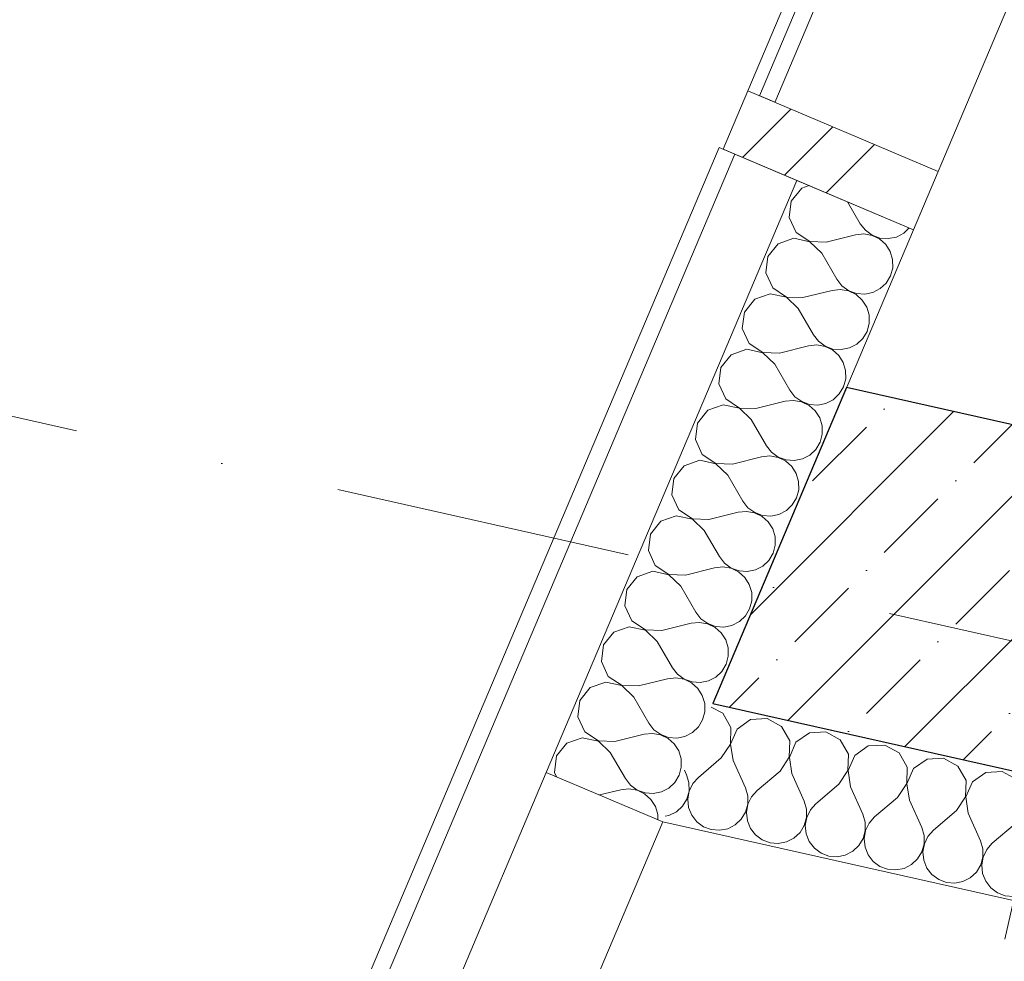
# Model space of a CAD drawing. Header units: millimetres. Extents: x -7213913 to -6935167, y 6129472 to 6353524.
# Tile 6 of 191: x -7207748 to -7206581, y 6160521 to 6161637. Entities that reach past the tile are written whole.
import ezdxf
from ezdxf.enums import TextEntityAlignment as Align

# ---------------------------------------------------------------- set-up
doc = ezdxf.new("R2010")
doc.units = ezdxf.units.MM
doc.header["$MEASUREMENT"] = 0
doc.set_wipeout_variables(frame=1)
doc.linetypes.add('Wipeout_Contour', pattern=[1000, 0, -1000])
doc.linetypes.add('Штрихпунктирная', pattern=[670.277762, 352.777767, -176.388884, 0, -141.111112])
for name, color, linetype in [('АР-Стены_внешние_.АР', 7, 'Continuous'), ('АР-Стены_внутренние_пилоны.АР', 7, 'Continuous'), ('АР-Стены_Наружные ВИТРАЖ', 7, 'Continuous'), ('АР-Чертеж-Оси_Осевые размеры.АР', 7, 'Continuous')]:
    doc.layers.add(name, color=color, linetype=linetype)
for name, color, linetype, lineweight in [('АР-Стены_внешние_.АР_Ном._пера__1', 7, 'Continuous', 0), ('АР-Стены_внутренние_пилоны.АР_Ном._пера__1', 7, 'Continuous', 15), ('АР-Стены_Наружные ВИТРАЖ_Ном._пера__120', 7, 'Continuous', 0), ('АР-Чертеж-Оси_Осевые размеры.АР_Ном._пера__120', 7, 'Continuous', 0)]:
    doc.layers.add(name, color=color, linetype=linetype, lineweight=lineweight)
doc.styles.add('РЎР“Р•РќР•Р\xa0Р\x98Р\xa0_РЎРўР\x98Р›Р¬_5', font='GOTHIC.TTF')
doc.styles.add('РЎР“Р•РќР•Р\xa0Р\x98Р\xa0_РЎРўР\x98Р›Р¬_7', font='isocpeur.ttf')
pattern_1 = [(45, (-6566190.34, 6562677.8), (-176.776695, 176.776695), []), (45, (-6566225.7, 6562713.15), (-176.776695, 176.776695), []), (45, (-6566261.05, 6562748.5), (-176.776695, 176.776695), [])]

# ---------------------------------------------------------------- blocks, each defined once
blk = doc.blocks.new('Навесная Стена_22_1', base_point=(-6566190.3, 6562677.8))
at = {"layer": 'АР-Стены_Наружные ВИТРАЖ_Ном._пера__120', "color": 7, "linetype": 'Continuous', "lineweight": 0, "flags": 128}
for points in [[(-7206884.8, 6161553.1), (-7206298.8, 6162937.4)], [(-7206659.2, 6161457.6), (-7206073.2, 6162841.9)]]:
    blk.add_lwpolyline(points, dxfattribs=at)
at = {"color": 254, "linetype": 'Wipeout_Contour', "lineweight": 0, "ltscale": 37927885.26018015}
blk.add_wipeout([(-7206285, 6162931.5), (-7206871, 6161547.2), (-7206852.5, 6161539.4), (-7206266.5, 6162923.8)], dxfattribs=at).dxf.layer = 'АР-Стены_Наружные ВИТРАЖ'
at = {"layer": 'АР-Стены_Наружные ВИТРАЖ', "linetype": 'Continuous', "lineweight": 0, "true_color": 0x000000}
h = blk.add_hatch(dxfattribs=at)
h.set_pattern_fill('АЛЮМИНИЙ_0001', color=18, style=0, pattern_type=2)
h.set_pattern_definition(pattern_1)
h.paths.add_polyline_path([(-7206285, 6162931.5), (-7206871, 6161547.2), (-7206852.5, 6161539.4), (-7206266.5, 6162923.8)])
at = {"layer": 'АР-Стены_Наружные ВИТРАЖ_Ном._пера__120', "color": 7, "linetype": 'Continuous', "lineweight": 0, "flags": 128}
blk.add_lwpolyline([(-7206285, 6162931.5), (-7206266.5, 6162923.8), (-7206852.5, 6161539.4), (-7206871, 6161547.2)], close=True, dxfattribs=at)
at = {"color": 254, "linetype": 'Wipeout_Contour', "lineweight": 0, "ltscale": 37926559.61852966}
blk.add_wipeout([(-7206914, 6161484), (-7206688.4, 6161388.5), (-7206659.2, 6161457.6), (-7206884.8, 6161553.1)], dxfattribs=at).dxf.layer = 'АР-Стены_Наружные ВИТРАЖ'
at = {"layer": 'АР-Стены_Наружные ВИТРАЖ', "linetype": 'Continuous', "lineweight": 0, "true_color": 0x000000}
h = blk.add_hatch(dxfattribs=at)
h.set_pattern_fill('АЛЮМИНИЙ_0001', color=18, style=0, pattern_type=2)
h.set_pattern_definition(pattern_1)
h.paths.add_polyline_path([(-7206914, 6161484), (-7206688.4, 6161388.5), (-7206659.2, 6161457.6), (-7206884.8, 6161553.1)])
at = {"layer": 'АР-Стены_Наружные ВИТРАЖ_Ном._пера__120', "color": 7, "linetype": 'Continuous', "lineweight": 0, "flags": 128}
blk.add_lwpolyline([(-7206914, 6161484), (-7206884.8, 6161553.1), (-7206659.2, 6161457.6), (-7206688.4, 6161388.5)], close=True, dxfattribs=at)
blk = doc.blocks.new('*X514', base_point=(-6566190.3, 6562677.8))
at = {"layer": 'АР-Стены_внешние_.АР_Ном._пера__1', "color": 7, "linetype": 'Continuous', "lineweight": 0}
for p, q in [((-7206914.4, 6160815.2), (-7206928, 6160822.6)), ((-7206904.7, 6160798.2), (-7206914.4, 6160815.2)), ((-7206881.3, 6160807.8), (-7206897.3, 6160796.6)), ((-7206861.8, 6160808.9), (-7206881.3, 6160807.8)), ((-7206844.7, 6160799.5), (-7206861.8, 6160808.9)), ((-7206905.3, 6160778.7), (-7206904.7, 6160798.2)), ((-7206897.3, 6160796.6), (-7206905.1, 6160778.7)), ((-7206835, 6160782.6), (-7206844.7, 6160799.5)), ((-7206811.6, 6160792.1), (-7206827.6, 6160780.9)), ((-7206792.1, 6160793.2), (-7206811.6, 6160792.1)), ((-7206775, 6160783.9), (-7206792.1, 6160793.2)), ((-7206765.3, 6160766.9), (-7206775, 6160783.9)), ((-7206916.2, 6160762.5), (-7206905.3, 6160778.7)), ((-7206905.1, 6160778.7), (-7206902.2, 6160759.4)), ((-7206835.6, 6160763.1), (-7206835, 6160782.6)), ((-7206827.6, 6160780.9), (-7206835.4, 6160763)), ((-7206741.9, 6160776.5), (-7206757.9, 6160765.3)), ((-7206722.4, 6160777.6), (-7206741.9, 6160776.5)), ((-7206705.3, 6160768.2), (-7206722.4, 6160777.6)), ((-7206916.2, 6160762.5), (-7206943.3, 6160739.3)), ((-7206846.5, 6160746.8), (-7206835.6, 6160763.1)), ((-7206835.4, 6160763), (-7206832.5, 6160743.7)), ((-7206766, 6160747.4), (-7206765.3, 6160766.9)), ((-7206757.9, 6160765.3), (-7206765.7, 6160747.4)), ((-7206695.6, 6160751.3), (-7206705.3, 6160768.2)), ((-7206672.2, 6160760.8), (-7206688.2, 6160749.6)), ((-7206652.7, 6160761.9), (-7206672.2, 6160760.8)), ((-7206635.6, 6160752.6), (-7206652.7, 6160761.9)), ((-7206902.2, 6160759.4), (-7206887.6, 6160726.8)), ((-7206696.3, 6160731.8), (-7206695.6, 6160751.3)), ((-7206688.2, 6160749.6), (-7206696, 6160731.7)), ((-7206625.9, 6160735.6), (-7206635.6, 6160752.6)), ((-7206959.6, 6160747.7), (-7206957.3, 6160742.4)), ((-7206954.5, 6160733), (-7206957.3, 6160742.4)), ((-7206943.3, 6160739.3), (-7206949.9, 6160731.9)), ((-7206846.5, 6160746.8), (-7206873.6, 6160723.7)), ((-7206832.5, 6160743.7), (-7206817.9, 6160711.1)), ((-7206776.8, 6160731.2), (-7206766, 6160747.4)), ((-7206765.7, 6160747.4), (-7206762.8, 6160728.1)), ((-7206602.5, 6160745.2), (-7206618.5, 6160734)), ((-7206583.1, 6160746.2), (-7206602.5, 6160745.2)), ((-7206565.9, 6160736.9), (-7206583.1, 6160746.2)), ((-7206556.2, 6160720), (-7206565.9, 6160736.9)), ((-7206954.4, 6160723.1), (-7206954.5, 6160733)), ((-7206949.9, 6160731.9), (-7206954.2, 6160723.1)), ((-7206884.8, 6160717.3), (-7206887.6, 6160726.8)), ((-7206776.8, 6160731.2), (-7206803.9, 6160708)), ((-7206762.8, 6160728.1), (-7206748.2, 6160695.5)), ((-7206707.1, 6160715.5), (-7206696.3, 6160731.8)), ((-7206696, 6160731.7), (-7206693.1, 6160712.4)), ((-7206626.6, 6160716.1), (-7206625.9, 6160735.6)), ((-7206618.5, 6160734), (-7206626.3, 6160716.1)), ((-7206532.9, 6160729.5), (-7206548.9, 6160718.3)), ((-7206513.4, 6160730.6), (-7206532.9, 6160729.5)), ((-7206496.2, 6160721.3), (-7206513.4, 6160730.6)), ((-7206962.2, 6160705.2), (-7206957.1, 6160713.6)), ((-7206957.1, 6160713.6), (-7206954.4, 6160723.1)), ((-7206954.2, 6160723.1), (-7206955.8, 6160713.4)), ((-7206955.8, 6160713.4), (-7206954.8, 6160703.6)), ((-7206884.7, 6160707.5), (-7206884.8, 6160717.3)), ((-7206880.2, 6160716.3), (-7206884.5, 6160707.4)), ((-7206873.6, 6160723.7), (-7206880.2, 6160716.3)), ((-7206707.1, 6160715.5), (-7206734.3, 6160692.4)), ((-7206637.4, 6160699.9), (-7206626.6, 6160716.1)), ((-7206626.3, 6160716.1), (-7206623.5, 6160696.8)), ((-7206556.9, 6160700.5), (-7206556.2, 6160720)), ((-7206548.9, 6160718.3), (-7206556.6, 6160700.4)), ((-7206486.5, 6160704.3), (-7206496.2, 6160721.3)), ((-7206463.2, 6160713.9), (-7206479.2, 6160702.7)), ((-7206443.7, 6160714.9), (-7206463.2, 6160713.9)), ((-7206426.5, 6160705.6), (-7206443.7, 6160714.9)), ((-7206969.4, 6160698.5), (-7206962.2, 6160705.2)), ((-7206954.8, 6160703.6), (-7206951.2, 6160694.4)), ((-7206887.4, 6160698), (-7206884.7, 6160707.5)), ((-7206884.5, 6160707.4), (-7206886.2, 6160697.7)), ((-7206815.1, 6160701.7), (-7206817.9, 6160711.1)), ((-7206815, 6160691.8), (-7206815.1, 6160701.7)), ((-7206803.9, 6160708), (-7206810.5, 6160700.6)), ((-7206693.1, 6160712.4), (-7206678.5, 6160679.8)), ((-7206487.2, 6160684.8), (-7206486.5, 6160704.3)), ((-7206479.2, 6160702.7), (-7206486.9, 6160684.8)), ((-7206416.8, 6160688.7), (-7206426.5, 6160705.6)), ((-7206982.8, 6160693.1), (-7206978.2, 6160694)), ((-7206978.2, 6160694), (-7206969.4, 6160698.5)), ((-7206951.2, 6160694.4), (-7206945.1, 6160686.6)), ((-7206899.7, 6160682.9), (-7206892.5, 6160689.6)), ((-7206892.5, 6160689.6), (-7206887.4, 6160698)), ((-7206886.2, 6160697.7), (-7206885.1, 6160687.9)), ((-7206817.7, 6160682.3), (-7206815, 6160691.8)), ((-7206814.8, 6160691.8), (-7206816.5, 6160682.1)), ((-7206810.5, 6160700.6), (-7206814.8, 6160691.8)), ((-7206745.4, 6160686), (-7206748.2, 6160695.5)), ((-7206734.3, 6160692.4), (-7206740.8, 6160685)), ((-7206637.4, 6160699.9), (-7206664.6, 6160676.7)), ((-7206623.5, 6160696.8), (-7206608.8, 6160664.2)), ((-7206567.7, 6160684.2), (-7206556.9, 6160700.5)), ((-7206556.6, 6160700.4), (-7206553.8, 6160681.1)), ((-7206393.5, 6160698.2), (-7206409.5, 6160687)), ((-7206374, 6160699.3), (-7206393.5, 6160698.2)), ((-7206356.8, 6160690), (-7206374, 6160699.3)), ((-7206347.1, 6160673), (-7206356.8, 6160690)), ((-7206945.1, 6160686.6), (-7206937.2, 6160680.8)), ((-7206937.2, 6160680.8), (-7206928, 6160677.3)), ((-7206918.2, 6160676.5), (-7206908.5, 6160678.4)), ((-7206908.5, 6160678.4), (-7206899.7, 6160682.9)), ((-7206885.1, 6160687.9), (-7206881.5, 6160678.8)), ((-7206881.5, 6160678.8), (-7206875.4, 6160671)), ((-7206822.8, 6160673.9), (-7206817.7, 6160682.3)), ((-7206816.5, 6160682.1), (-7206815.4, 6160672.3)), ((-7206745.4, 6160676.2), (-7206745.4, 6160686)), ((-7206740.8, 6160685), (-7206745.1, 6160676.1)), ((-7206675.7, 6160670.4), (-7206678.5, 6160679.8)), ((-7206567.7, 6160684.2), (-7206594.9, 6160661.1)), ((-7206553.8, 6160681.1), (-7206539.1, 6160648.5)), ((-7206498, 6160668.6), (-7206487.2, 6160684.8)), ((-7206486.9, 6160684.8), (-7206484.1, 6160665.4)), ((-7206417.5, 6160669.2), (-7206416.8, 6160688.7)), ((-7206409.5, 6160687), (-7206417.2, 6160669.1)), ((-7206323.8, 6160682.5), (-7206339.8, 6160671.4)), ((-7206304.3, 6160683.6), (-7206323.8, 6160682.5)), ((-7206301.9, 6160682.4), (-7206304.3, 6160683.6)), ((-7206928, 6160677.3), (-7206918.2, 6160676.5)), ((-7206875.4, 6160671), (-7206867.5, 6160665.1)), ((-7206838.8, 6160662.7), (-7206830, 6160667.2)), ((-7206830, 6160667.2), (-7206822.8, 6160673.9)), ((-7206815.4, 6160672.3), (-7206811.8, 6160663.1)), ((-7206753.1, 6160658.3), (-7206748, 6160666.7)), ((-7206748, 6160666.7), (-7206745.4, 6160676.2)), ((-7206745.1, 6160676.1), (-7206746.8, 6160666.4)), ((-7206746.8, 6160666.4), (-7206745.7, 6160656.6)), ((-7206675.7, 6160660.5), (-7206675.7, 6160670.4)), ((-7206671.1, 6160669.3), (-7206675.4, 6160660.5)), ((-7206664.6, 6160676.7), (-7206671.1, 6160669.3)), ((-7206498, 6160668.6), (-7206525.2, 6160645.4)), ((-7206428.3, 6160652.9), (-7206417.5, 6160669.2)), ((-7206417.2, 6160669.1), (-7206414.4, 6160649.8)), ((-7206347.8, 6160653.5), (-7206347.1, 6160673)), ((-7206339.8, 6160671.4), (-7206347.5, 6160653.5)), ((-7206867.5, 6160665.1), (-7206858.3, 6160661.6)), ((-7206858.3, 6160661.6), (-7206848.5, 6160660.8)), ((-7206848.5, 6160660.8), (-7206838.8, 6160662.7)), ((-7206811.8, 6160663.1), (-7206805.7, 6160655.3)), ((-7206805.7, 6160655.3), (-7206797.8, 6160649.5)), ((-7206760.3, 6160651.6), (-7206753.1, 6160658.3)), ((-7206745.7, 6160656.6), (-7206742.1, 6160647.5)), ((-7206678.3, 6160651), (-7206675.7, 6160660.5)), ((-7206675.4, 6160660.5), (-7206677.1, 6160650.8)), ((-7206606, 6160654.7), (-7206608.8, 6160664.2)), ((-7206606, 6160644.9), (-7206606, 6160654.7)), ((-7206594.9, 6160661.1), (-7206601.4, 6160653.7)), ((-7206484.1, 6160665.4), (-7206469.4, 6160632.9)), ((-7206797.8, 6160649.5), (-7206788.6, 6160646)), ((-7206788.6, 6160646), (-7206778.8, 6160645.2)), ((-7206778.8, 6160645.2), (-7206769.1, 6160647.1)), ((-7206769.1, 6160647.1), (-7206760.3, 6160651.6)), ((-7206742.1, 6160647.5), (-7206736, 6160639.7)), ((-7206683.4, 6160642.6), (-7206678.3, 6160651)), ((-7206677.1, 6160650.8), (-7206676, 6160641)), ((-7206608.6, 6160635.4), (-7206606, 6160644.9)), ((-7206605.7, 6160644.8), (-7206607.4, 6160635.1)), ((-7206601.4, 6160653.7), (-7206605.7, 6160644.8)), ((-7206536.4, 6160639.1), (-7206539.1, 6160648.5)), ((-7206525.2, 6160645.4), (-7206531.7, 6160638)), ((-7206428.3, 6160652.9), (-7206455.5, 6160629.7)), ((-7206414.4, 6160649.8), (-7206399.7, 6160617.2)), ((-7206358.6, 6160637.3), (-7206347.8, 6160653.5)), ((-7206347.5, 6160653.5), (-7206344.7, 6160634.1)), ((-7206736, 6160639.7), (-7206728.1, 6160633.8)), ((-7206728.1, 6160633.8), (-7206718.9, 6160630.3)), ((-7206709.1, 6160629.5), (-7206699.4, 6160631.4)), ((-7206699.4, 6160631.4), (-7206690.6, 6160635.9)), ((-7206690.6, 6160635.9), (-7206683.4, 6160642.6)), ((-7206676, 6160641), (-7206672.4, 6160631.8)), ((-7206672.4, 6160631.8), (-7206666.4, 6160624)), ((-7206613.7, 6160627), (-7206608.6, 6160635.4)), ((-7206607.4, 6160635.1), (-7206606.4, 6160625.3)), ((-7206536.3, 6160629.2), (-7206536.4, 6160639.1)), ((-7206531.7, 6160638), (-7206536, 6160629.2)), ((-7206466.7, 6160623.4), (-7206469.4, 6160632.9)), ((-7206358.6, 6160637.3), (-7206385.8, 6160614.1)), ((-7206344.7, 6160634.1), (-7206330, 6160601.6)), ((-7206718.9, 6160630.3), (-7206709.1, 6160629.5)), ((-7206666.4, 6160624), (-7206658.4, 6160618.2)), ((-7206629.7, 6160615.8), (-7206620.9, 6160620.3)), ((-7206620.9, 6160620.3), (-7206613.7, 6160627)), ((-7206606.4, 6160625.3), (-7206602.7, 6160616.2)), ((-7206544, 6160611.3), (-7206538.9, 6160619.7)), ((-7206538.9, 6160619.7), (-7206536.3, 6160629.2)), ((-7206536, 6160629.2), (-7206537.7, 6160619.4)), ((-7206537.7, 6160619.4), (-7206536.7, 6160609.6)), ((-7206466.6, 6160613.6), (-7206466.7, 6160623.4)), ((-7206462, 6160622.4), (-7206466.3, 6160613.5)), ((-7206455.5, 6160629.7), (-7206462, 6160622.4)), ((-7206658.4, 6160618.2), (-7206649.2, 6160614.7)), ((-7206649.2, 6160614.7), (-7206639.4, 6160613.9)), ((-7206639.4, 6160613.9), (-7206629.7, 6160615.8)), ((-7206602.7, 6160616.2), (-7206596.7, 6160608.4)), ((-7206596.7, 6160608.4), (-7206588.7, 6160602.5)), ((-7206551.2, 6160604.6), (-7206544, 6160611.3)), ((-7206536.7, 6160609.6), (-7206533, 6160600.5)), ((-7206469.2, 6160604.1), (-7206466.6, 6160613.6)), ((-7206466.3, 6160613.5), (-7206468, 6160603.8)), ((-7206397, 6160607.8), (-7206399.7, 6160617.2)), ((-7206396.9, 6160597.9), (-7206397, 6160607.8)), ((-7206385.8, 6160614.1), (-7206392.3, 6160606.7)), ((-7206588.7, 6160602.5), (-7206579.5, 6160599)), ((-7206579.5, 6160599), (-7206569.7, 6160598.2)), ((-7206569.7, 6160598.2), (-7206560, 6160600.1)), ((-7206560, 6160600.1), (-7206551.2, 6160604.6)), ((-7206533, 6160600.5), (-7206527, 6160592.7)), ((-7206474.3, 6160595.6), (-7206469.2, 6160604.1)), ((-7206468, 6160603.8), (-7206467, 6160594)), ((-7206399.5, 6160588.4), (-7206396.9, 6160597.9)), ((-7206396.6, 6160597.8), (-7206398.3, 6160588.1)), ((-7206392.3, 6160606.7), (-7206396.6, 6160597.8)), ((-7206327.3, 6160592.1), (-7206330, 6160601.6)), ((-7206527, 6160592.7), (-7206519, 6160586.8)), ((-7206519, 6160586.8), (-7206509.8, 6160583.4)), ((-7206500, 6160582.6), (-7206490.3, 6160584.5)), ((-7206490.3, 6160584.5), (-7206481.6, 6160588.9)), ((-7206481.6, 6160588.9), (-7206474.3, 6160595.6)), ((-7206467, 6160594), (-7206463.3, 6160584.8)), ((-7206463.3, 6160584.8), (-7206457.3, 6160577.1)), ((-7206404.6, 6160580), (-7206399.5, 6160588.4)), ((-7206398.3, 6160588.1), (-7206397.3, 6160578.3)), ((-7206327.2, 6160582.3), (-7206327.3, 6160592.1)), ((-7206322.6, 6160591.1), (-7206326.9, 6160582.2)), ((-7206322.4, 6160591.4), (-7206322.6, 6160591.1)), ((-7206509.8, 6160583.4), (-7206500, 6160582.6)), ((-7206457.3, 6160577.1), (-7206449.4, 6160571.2)), ((-7206420.6, 6160568.8), (-7206411.9, 6160573.3)), ((-7206411.9, 6160573.3), (-7206404.6, 6160580)), ((-7206397.3, 6160578.3), (-7206393.6, 6160569.2)), ((-7206334.9, 6160564.3), (-7206329.8, 6160572.8)), ((-7206329.8, 6160572.8), (-7206327.2, 6160582.3)), ((-7206326.9, 6160582.2), (-7206328.6, 6160572.5)), ((-7206449.4, 6160571.2), (-7206440.1, 6160567.7)), ((-7206440.1, 6160567.7), (-7206430.3, 6160566.9)), ((-7206430.3, 6160566.9), (-7206420.6, 6160568.8)), ((-7206393.6, 6160569.2), (-7206387.6, 6160561.4)), ((-7206387.6, 6160561.4), (-7206379.7, 6160555.5)), ((-7206342.2, 6160557.6), (-7206334.9, 6160564.3)), ((-7206328.6, 6160572.5), (-7206328, 6160566.4)), ((-7206379.7, 6160555.5), (-7206370.4, 6160552.1)), ((-7206370.4, 6160552.1), (-7206360.6, 6160551.3)), ((-7206360.6, 6160551.3), (-7206350.9, 6160553.2)), ((-7206350.9, 6160553.2), (-7206342.2, 6160557.6))]:
    blk.add_line(p, q, dxfattribs=at)
blk = doc.blocks.new('Стена_265_1', base_point=(-7206985.5, 6160686.6))
at = {"layer": 'АР-Стены_внешние_.АР_Ном._пера__1', "color": 7, "linetype": 'Continuous', "lineweight": 0, "flags": 128}
for points in [[(-7206301, 6160686.6), (-7206926.1, 6160827)], [(-7206985.5, 6160686.6), (-7206333.9, 6160540.2)]]:
    blk.add_lwpolyline(points, dxfattribs=at)
at = {"layer": 'АР-Стены_внешние_.АР', "color": 7, "lineweight": 0}
blk.add_blockref('*X514', (-6566190.3, 6562677.8), dxfattribs=at)
blk = doc.blocks.new('*X558', base_point=(-6566190.3, 6562677.8))
at = {"layer": 'АР-Стены_внешние_.АР_Ном._пера__1', "color": 7, "linetype": 'Continuous', "lineweight": 0}
for p, q in [((-7206820.8, 6161437.6), (-7206833.1, 6161422.4)), ((-7206811.8, 6161440.8), (-7206820.8, 6161437.6)), ((-7206833.1, 6161422.4), (-7206835.5, 6161403)), ((-7206766.5, 6161421.6), (-7206751.3, 6161395.5)), ((-7206835.5, 6161403), (-7206827.3, 6161385.3)), ((-7206751.3, 6161395.5), (-7206745.3, 6161387.8)), ((-7206699.8, 6161384.4), (-7206693.2, 6161390.6)), ((-7206830.3, 6161378.3), (-7206848.7, 6161371.8)), ((-7206811.2, 6161374.2), (-7206830.3, 6161378.3)), ((-7206827.3, 6161385.3), (-7206811.1, 6161374.5)), ((-7206791.6, 6161373.8), (-7206756.9, 6161382.4)), ((-7206747.1, 6161383.4), (-7206756.9, 6161382.4)), ((-7206737.4, 6161381.7), (-7206747.1, 6161383.4)), ((-7206745.3, 6161387.8), (-7206737.3, 6161382)), ((-7206728.5, 6161377.5), (-7206737.4, 6161381.7)), ((-7206737.3, 6161382), (-7206728, 6161378.6)), ((-7206728, 6161378.6), (-7206718.2, 6161377.9)), ((-7206718.2, 6161377.9), (-7206708.6, 6161379.8)), ((-7206708.6, 6161379.8), (-7206699.8, 6161384.4)), ((-7206848.7, 6161371.8), (-7206860.9, 6161356.6)), ((-7206797.1, 6161360.6), (-7206811.2, 6161374.2)), ((-7206811.1, 6161374.5), (-7206791.6, 6161373.8)), ((-7206721.2, 6161370.9), (-7206728.5, 6161377.5)), ((-7206715.9, 6161362.6), (-7206721.2, 6161370.9)), ((-7206860.9, 6161356.6), (-7206863.3, 6161337.2)), ((-7206797.1, 6161360.6), (-7206779.2, 6161329.8)), ((-7206713, 6161353.2), (-7206715.9, 6161362.6)), ((-7206715.4, 6161333.8), (-7206712.9, 6161343.3)), ((-7206712.9, 6161343.3), (-7206713, 6161353.2)), ((-7206863.3, 6161337.2), (-7206855.2, 6161319.5)), ((-7206720.5, 6161325.3), (-7206715.4, 6161333.8)), ((-7206779.2, 6161329.8), (-7206773.1, 6161322)), ((-7206773.1, 6161322), (-7206765.1, 6161316.2)), ((-7206727.7, 6161318.6), (-7206720.5, 6161325.3)), ((-7206858.1, 6161312.5), (-7206876.5, 6161306)), ((-7206839, 6161308.4), (-7206858.1, 6161312.5)), ((-7206855.2, 6161319.5), (-7206838.9, 6161308.7)), ((-7206825, 6161294.9), (-7206839, 6161308.4)), ((-7206838.9, 6161308.7), (-7206819.4, 6161308)), ((-7206819.4, 6161308), (-7206784.8, 6161316.6)), ((-7206775, 6161317.6), (-7206784.8, 6161316.6)), ((-7206765.3, 6161316), (-7206775, 6161317.6)), ((-7206756.4, 6161311.7), (-7206765.3, 6161316)), ((-7206765.1, 6161316.2), (-7206755.9, 6161312.8)), ((-7206749, 6161305.1), (-7206756.4, 6161311.7)), ((-7206755.9, 6161312.8), (-7206746.1, 6161312.1)), ((-7206746.1, 6161312.1), (-7206736.4, 6161314.1)), ((-7206736.4, 6161314.1), (-7206727.7, 6161318.6)), ((-7206876.5, 6161306), (-7206888.8, 6161290.8)), ((-7206743.7, 6161296.8), (-7206749, 6161305.1)), ((-7206740.9, 6161287.4), (-7206743.7, 6161296.8)), ((-7206888.8, 6161290.8), (-7206891.2, 6161271.5)), ((-7206825, 6161294.9), (-7206807, 6161264)), ((-7206740.7, 6161277.5), (-7206740.9, 6161287.4)), ((-7206743.3, 6161268), (-7206740.7, 6161277.5)), ((-7206891.2, 6161271.5), (-7206883, 6161253.7)), ((-7206807, 6161264), (-7206801, 6161256.2)), ((-7206748.3, 6161259.6), (-7206743.3, 6161268)), ((-7206883, 6161253.7), (-7206866.8, 6161242.9)), ((-7206847.3, 6161242.2), (-7206812.6, 6161250.8)), ((-7206802.8, 6161251.9), (-7206812.6, 6161250.8)), ((-7206793.1, 6161250.2), (-7206802.8, 6161251.9)), ((-7206801, 6161256.2), (-7206793, 6161250.4)), ((-7206784.2, 6161245.9), (-7206793.1, 6161250.2)), ((-7206793, 6161250.4), (-7206783.7, 6161247)), ((-7206764.3, 6161248.3), (-7206755.5, 6161252.8)), ((-7206755.5, 6161252.8), (-7206748.3, 6161259.6)), ((-7206904.4, 6161240.3), (-7206916.6, 6161225)), ((-7206886, 6161246.8), (-7206904.4, 6161240.3)), ((-7206866.9, 6161242.6), (-7206886, 6161246.8)), ((-7206852.8, 6161229.1), (-7206866.9, 6161242.6)), ((-7206866.8, 6161242.9), (-7206847.3, 6161242.2)), ((-7206776.8, 6161239.4), (-7206784.2, 6161245.9)), ((-7206783.7, 6161247), (-7206773.9, 6161246.3)), ((-7206771.5, 6161231.1), (-7206776.8, 6161239.4)), ((-7206773.9, 6161246.3), (-7206764.3, 6161248.3)), ((-7206852.8, 6161229.1), (-7206834.9, 6161198.2)), ((-7206768.7, 6161221.6), (-7206771.5, 6161231.1)), ((-7206916.6, 6161225), (-7206919, 6161205.7)), ((-7206768.6, 6161211.8), (-7206768.7, 6161221.6)), ((-7206919, 6161205.7), (-7206910.9, 6161187.9)), ((-7206771.1, 6161202.2), (-7206768.6, 6161211.8)), ((-7206834.9, 6161198.2), (-7206828.8, 6161190.5)), ((-7206783.4, 6161187), (-7206776.2, 6161193.8)), ((-7206776.2, 6161193.8), (-7206771.1, 6161202.2)), ((-7206913.8, 6161181), (-7206932.2, 6161174.5)), ((-7206894.7, 6161176.9), (-7206913.8, 6161181)), ((-7206910.9, 6161187.9), (-7206894.6, 6161177.1)), ((-7206875.1, 6161176.5), (-7206840.4, 6161185.1)), ((-7206830.6, 6161186.1), (-7206840.4, 6161185.1)), ((-7206820.9, 6161184.4), (-7206830.6, 6161186.1)), ((-7206828.8, 6161190.5), (-7206820.8, 6161184.7)), ((-7206812.1, 6161180.1), (-7206820.9, 6161184.4)), ((-7206820.8, 6161184.7), (-7206811.6, 6161181.3)), ((-7206804.7, 6161173.6), (-7206812.1, 6161180.1)), ((-7206811.6, 6161181.3), (-7206801.8, 6161180.5)), ((-7206801.8, 6161180.5), (-7206792.1, 6161182.5)), ((-7206792.1, 6161182.5), (-7206783.4, 6161187)), ((-7206932.2, 6161174.5), (-7206944.4, 6161159.3)), ((-7206880.7, 6161163.3), (-7206894.7, 6161176.9)), ((-7206894.6, 6161177.1), (-7206875.1, 6161176.5)), ((-7206799.4, 6161165.3), (-7206804.7, 6161173.6)), ((-7206944.4, 6161159.3), (-7206946.8, 6161139.9)), ((-7206880.7, 6161163.3), (-7206862.7, 6161132.4)), ((-7206796.6, 6161155.8), (-7206799.4, 6161165.3)), ((-7206799, 6161136.5), (-7206796.4, 6161146)), ((-7206796.4, 6161146), (-7206796.6, 6161155.8)), ((-7206946.8, 6161139.9), (-7206938.7, 6161122.2)), ((-7206804, 6161128), (-7206799, 6161136.5)), ((-7206938.7, 6161122.2), (-7206922.5, 6161111.3)), ((-7206862.7, 6161132.4), (-7206856.6, 6161124.7)), ((-7206856.6, 6161124.7), (-7206848.7, 6161118.9)), ((-7206811.2, 6161121.3), (-7206804, 6161128)), ((-7206941.7, 6161115.2), (-7206960.1, 6161108.7)), ((-7206922.6, 6161111.1), (-7206941.7, 6161115.2)), ((-7206908.5, 6161097.5), (-7206922.6, 6161111.1)), ((-7206922.5, 6161111.3), (-7206903, 6161110.7)), ((-7206903, 6161110.7), (-7206868.3, 6161119.3)), ((-7206858.5, 6161120.3), (-7206868.3, 6161119.3)), ((-7206848.8, 6161118.6), (-7206858.5, 6161120.3)), ((-7206839.9, 6161114.3), (-7206848.8, 6161118.6)), ((-7206848.7, 6161118.9), (-7206839.4, 6161115.5)), ((-7206832.5, 6161107.8), (-7206839.9, 6161114.3)), ((-7206839.4, 6161115.5), (-7206829.6, 6161114.8)), ((-7206829.6, 6161114.8), (-7206819.9, 6161116.7)), ((-7206819.9, 6161116.7), (-7206811.2, 6161121.3)), ((-7206960.1, 6161108.7), (-7206972.3, 6161093.5)), ((-7206827.2, 6161099.5), (-7206832.5, 6161107.8)), ((-7206824.4, 6161090.1), (-7206827.2, 6161099.5)), ((-7206972.3, 6161093.5), (-7206974.7, 6161074.1)), ((-7206908.5, 6161097.5), (-7206890.6, 6161066.7)), ((-7206824.3, 6161080.2), (-7206824.4, 6161090.1)), ((-7206826.8, 6161070.7), (-7206824.3, 6161080.2)), ((-7206974.7, 6161074.1), (-7206966.6, 6161056.4)), ((-7206890.6, 6161066.7), (-7206884.5, 6161058.9)), ((-7206831.9, 6161062.2), (-7206826.8, 6161070.7)), ((-7206966.6, 6161056.4), (-7206950.3, 6161045.6)), ((-7206930.8, 6161044.9), (-7206896.1, 6161053.5)), ((-7206886.3, 6161054.5), (-7206896.1, 6161053.5)), ((-7206876.6, 6161052.8), (-7206886.3, 6161054.5)), ((-7206884.5, 6161058.9), (-7206876.5, 6161053.1)), ((-7206867.8, 6161048.6), (-7206876.6, 6161052.8)), ((-7206876.5, 6161053.1), (-7206867.3, 6161049.7)), ((-7206847.8, 6161050.9), (-7206839, 6161055.5)), ((-7206839, 6161055.5), (-7206831.9, 6161062.2)), ((-7206987.9, 6161042.9), (-7207000.1, 6161027.7)), ((-7206969.5, 6161049.4), (-7206987.9, 6161042.9)), ((-7206950.4, 6161045.3), (-7206969.5, 6161049.4)), ((-7206936.4, 6161031.8), (-7206950.4, 6161045.3)), ((-7206950.3, 6161045.6), (-7206930.8, 6161044.9)), ((-7206860.4, 6161042), (-7206867.8, 6161048.6)), ((-7206867.3, 6161049.7), (-7206857.4, 6161049)), ((-7206855.1, 6161033.7), (-7206860.4, 6161042)), ((-7206857.4, 6161049), (-7206847.8, 6161050.9)), ((-7206936.4, 6161031.8), (-7206918.4, 6161000.9)), ((-7206852.2, 6161024.3), (-7206855.1, 6161033.7)), ((-7207000.1, 6161027.7), (-7207002.5, 6161008.3)), ((-7206852.1, 6161014.4), (-7206852.2, 6161024.3)), ((-7207002.5, 6161008.3), (-7206994.4, 6160990.6)), ((-7206859.7, 6160996.5), (-7206854.7, 6161004.9)), ((-7206854.7, 6161004.9), (-7206852.1, 6161014.4)), ((-7206918.4, 6161000.9), (-7206912.3, 6160993.1)), ((-7206912.3, 6160993.1), (-7206904.4, 6160987.3)), ((-7206866.9, 6160989.7), (-7206859.7, 6160996.5)), ((-7206997.3, 6160983.7), (-7207015.7, 6160977.1)), ((-7206978.3, 6160979.5), (-7206997.3, 6160983.7)), ((-7206994.4, 6160990.6), (-7206978.2, 6160979.8)), ((-7206958.6, 6160979.1), (-7206924, 6160987.7)), ((-7206914.2, 6160988.8), (-7206924, 6160987.7)), ((-7206904.5, 6160987.1), (-7206914.2, 6160988.8)), ((-7206895.6, 6160982.8), (-7206904.5, 6160987.1)), ((-7206904.4, 6160987.3), (-7206895.1, 6160983.9)), ((-7206888.2, 6160976.3), (-7206895.6, 6160982.8)), ((-7206895.1, 6160983.9), (-7206885.3, 6160983.2)), ((-7206885.3, 6160983.2), (-7206875.6, 6160985.2)), ((-7206875.6, 6160985.2), (-7206866.9, 6160989.7)), ((-7207015.7, 6160977.1), (-7207028, 6160961.9)), ((-7206964.2, 6160966), (-7206978.3, 6160979.5)), ((-7206978.2, 6160979.8), (-7206958.6, 6160979.1)), ((-7206882.9, 6160967.9), (-7206888.2, 6160976.3)), ((-7207028, 6160961.9), (-7207030.4, 6160942.6)), ((-7206964.2, 6160966), (-7206946.3, 6160935.1)), ((-7206880.1, 6160958.5), (-7206882.9, 6160967.9)), ((-7206879.9, 6160948.7), (-7206880.1, 6160958.5)), ((-7206882.5, 6160939.1), (-7206879.9, 6160948.7)), ((-7207030.4, 6160942.6), (-7207022.2, 6160924.8)), ((-7206946.3, 6160935.1), (-7206940.2, 6160927.3)), ((-7206887.6, 6160930.7), (-7206882.5, 6160939.1)), ((-7207022.2, 6160924.8), (-7207006, 6160914)), ((-7206942, 6160923), (-7206951.8, 6160921.9)), ((-7206932.3, 6160921.3), (-7206942, 6160923)), ((-7206940.2, 6160927.3), (-7206932.2, 6160921.6)), ((-7206903.5, 6160919.4), (-7206894.7, 6160923.9)), ((-7206894.7, 6160923.9), (-7206887.6, 6160930.7)), ((-7207043.6, 6160911.4), (-7207055.8, 6160896.2)), ((-7207025.2, 6160917.9), (-7207043.6, 6160911.4)), ((-7207006.1, 6160913.7), (-7207025.2, 6160917.9)), ((-7206992.1, 6160900.2), (-7207006.1, 6160913.7)), ((-7207006, 6160914), (-7206986.5, 6160913.4)), ((-7206986.5, 6160913.4), (-7206951.8, 6160921.9)), ((-7206923.4, 6160917), (-7206932.3, 6160921.3)), ((-7206932.2, 6160921.6), (-7206923, 6160918.2)), ((-7206916.1, 6160910.5), (-7206923.4, 6160917)), ((-7206923, 6160918.2), (-7206913.1, 6160917.4)), ((-7206913.1, 6160917.4), (-7206903.5, 6160919.4)), ((-7206992.1, 6160900.2), (-7206974.1, 6160869.3)), ((-7206910.8, 6160902.2), (-7206916.1, 6160910.5)), ((-7206907.9, 6160892.7), (-7206910.8, 6160902.2)), ((-7207055.8, 6160896.2), (-7207058.2, 6160876.8)), ((-7206907.8, 6160882.9), (-7206907.9, 6160892.7)), ((-7207058.2, 6160876.8), (-7207050.1, 6160859)), ((-7206910.3, 6160873.4), (-7206907.8, 6160882.9)), ((-7206974.1, 6160869.3), (-7206968, 6160861.6)), ((-7206922.6, 6160858.1), (-7206915.4, 6160864.9)), ((-7206915.4, 6160864.9), (-7206910.3, 6160873.4)), ((-7207050.1, 6160859), (-7207033.8, 6160848.2)), ((-7207014.3, 6160847.6), (-7206979.7, 6160856.2)), ((-7206969.9, 6160857.2), (-7206979.7, 6160856.2)), ((-7206960.2, 6160855.5), (-7206969.9, 6160857.2)), ((-7206968, 6160861.6), (-7206960.1, 6160855.8)), ((-7206951.3, 6160851.2), (-7206960.2, 6160855.5)), ((-7206960.1, 6160855.8), (-7206950.8, 6160852.4)), ((-7206941, 6160851.6), (-7206931.3, 6160853.6)), ((-7206931.3, 6160853.6), (-7206922.6, 6160858.1)), ((-7207071.4, 6160845.6), (-7207083.7, 6160830.4)), ((-7207053, 6160852.1), (-7207071.4, 6160845.6)), ((-7207034, 6160848), (-7207053, 6160852.1)), ((-7207019.9, 6160834.4), (-7207034, 6160848)), ((-7207033.8, 6160848.2), (-7207014.3, 6160847.6)), ((-7206943.9, 6160844.7), (-7206951.3, 6160851.2)), ((-7206950.8, 6160852.4), (-7206941, 6160851.6)), ((-7206938.6, 6160836.4), (-7206943.9, 6160844.7)), ((-7207083.7, 6160830.4), (-7207086.1, 6160811)), ((-7207019.9, 6160834.4), (-7207001.9, 6160803.5)), ((-7206935.8, 6160827), (-7206938.6, 6160836.4)), ((-7206935.6, 6160817.1), (-7206935.8, 6160827)), ((-7207086.1, 6160811), (-7207077.9, 6160793.3)), ((-7206943.2, 6160799.1), (-7206938.2, 6160807.6)), ((-7206938.2, 6160807.6), (-7206935.6, 6160817.1)), ((-7207001.9, 6160803.5), (-7206995.9, 6160795.8)), ((-7206995.9, 6160795.8), (-7206987.9, 6160790)), ((-7206950.4, 6160792.4), (-7206943.2, 6160799.1)), ((-7207080.9, 6160786.3), (-7207099.3, 6160779.8)), ((-7207061.8, 6160782.2), (-7207080.9, 6160786.3)), ((-7207077.9, 6160793.3), (-7207061.7, 6160782.5)), ((-7207042.2, 6160781.8), (-7207007.5, 6160790.4)), ((-7206997.7, 6160791.4), (-7207007.5, 6160790.4)), ((-7206988, 6160789.7), (-7206997.7, 6160791.4)), ((-7206979.1, 6160785.5), (-7206988, 6160789.7)), ((-7206987.9, 6160790), (-7206978.6, 6160786.6)), ((-7206971.8, 6160778.9), (-7206979.1, 6160785.5)), ((-7206978.6, 6160786.6), (-7206968.8, 6160785.9)), ((-7206968.8, 6160785.9), (-7206959.2, 6160787.8)), ((-7206959.2, 6160787.8), (-7206950.4, 6160792.4)), ((-7207099.3, 6160779.8), (-7207111.5, 6160764.6)), ((-7207047.7, 6160768.6), (-7207061.8, 6160782.2)), ((-7207061.7, 6160782.5), (-7207042.2, 6160781.8)), ((-7206966.5, 6160770.6), (-7206971.8, 6160778.9)), ((-7207111.5, 6160764.6), (-7207113.9, 6160745.2)), ((-7207047.7, 6160768.6), (-7207029.8, 6160737.8)), ((-7206963.6, 6160761.2), (-7206966.5, 6160770.6)), ((-7206963.5, 6160751.3), (-7206963.6, 6160761.2)), ((-7206966, 6160741.8), (-7206963.5, 6160751.3)), ((-7207113.9, 6160745.2), (-7207111.5, 6160739.9)), ((-7207029.8, 6160737.8), (-7207023.7, 6160730)), ((-7206971.1, 6160733.3), (-7206966, 6160741.8)), ((-7207060.6, 6160718.4), (-7207035.4, 6160724.6)), ((-7207025.6, 6160725.6), (-7207035.4, 6160724.6)), ((-7207015.9, 6160724), (-7207025.6, 6160725.6)), ((-7207023.7, 6160730), (-7207015.7, 6160724.2)), ((-7206987, 6160722.1), (-7206978.3, 6160726.6)), ((-7206978.3, 6160726.6), (-7206971.1, 6160733.3)), ((-7207007, 6160719.7), (-7207015.9, 6160724)), ((-7207015.7, 6160724.2), (-7207006.5, 6160720.8)), ((-7206999.6, 6160713.1), (-7207007, 6160719.7)), ((-7207006.5, 6160720.8), (-7206996.7, 6160720.1)), ((-7206994.3, 6160704.8), (-7206999.6, 6160713.1)), ((-7206996.7, 6160720.1), (-7206987, 6160722.1)), ((-7206991.5, 6160695.4), (-7206994.3, 6160704.8)), ((-7206991.4, 6160689), (-7206991.5, 6160695.4))]:
    blk.add_line(p, q, dxfattribs=at)
blk = doc.blocks.new('Стена_288_1', base_point=(-7206688.4, 6161388.5))
at = {"layer": 'АР-Стены_внешние_.АР_Ном._пера__1', "color": 7, "linetype": 'Continuous', "lineweight": 0}
for p, q in [((-7206900.2, 6161478.2), (-7207197.3, 6160776.2)), ((-7206826.5, 6161447), (-7207123.7, 6160745))]:
    blk.add_line(p, q, dxfattribs=at)
at = {"layer": 'АР-Стены_внешние_.АР_Ном._пера__1', "color": 7, "linetype": 'Continuous', "lineweight": 0, "flags": 128}
for points in [[(-7206918.6, 6161486), (-7207215.8, 6160784)], [(-7206918.6, 6161486), (-7206900.2, 6161478.2)], [(-7206900.2, 6161478.2), (-7206826.5, 6161447)], [(-7206826.5, 6161447), (-7206688.4, 6161388.5)], [(-7206926.1, 6160827), (-7206688.4, 6161388.5)], [(-7207123.7, 6160745), (-7206985.5, 6160686.6)]]:
    blk.add_lwpolyline(points, dxfattribs=at)
at = {"layer": 'АР-Стены_внешние_.АР', "color": 7, "lineweight": 0}
blk.add_blockref('*X558', (-6566190.3, 6562677.8), dxfattribs=at)
blk = doc.blocks.new('Стена_357_1', base_point=(-7206985.5, 6160686.6))
at = {"layer": 'АР-Стены_внешние_.АР_Ном._пера__1', "color": 7, "linetype": 'Continuous', "lineweight": 0}
for p, q in [((-7207197.3, 6160776.2), (-7207567, 6159902.9)), ((-7207123.7, 6160745), (-7207418.4, 6160048.8)), ((-7207418.4, 6160048.8), (-7207481.2, 6159900.5)), ((-7207567, 6159902.9), (-7207600.5, 6159823.8)), ((-7207481.2, 6159900.5), (-7207320.2, 6159896.1)), ((-7207600.5, 6159823.8), (-7207514.7, 6159821.4))]:
    blk.add_line(p, q, dxfattribs=at)
at = {"layer": 'АР-Стены_внешние_.АР_Ном._пера__1', "color": 7, "linetype": 'Continuous', "lineweight": 0, "flags": 128}
for points in [[(-7207215.8, 6160784), (-7207630.4, 6159804.6)], [(-7207123.7, 6160745), (-7206985.5, 6160686.6)], [(-7207257.4, 6160044.4), (-7206985.5, 6160686.6)], [(-7207630.4, 6159804.6), (-7207608.9, 6159804)]]:
    blk.add_lwpolyline(points, dxfattribs=at)
blk = doc.blocks.new('Стандартный Маркер Сетки[112]_1', base_point=(-7196881.6, 6203728.6))
at = {"layer": 'АР-Чертеж-Оси_Осевые размеры.АР_Ном._пера__120', "color": 7, "linetype": 'Штрихпунктирная', "lineweight": 0}
blk.add_line((-7197100.8, 6202752.9), (-7211872.8, 6136980.9), dxfattribs=at)
at = {"layer": 'АР-Чертеж-Оси_Осевые размеры.АР_Ном._пера__120', "color": 7, "lineweight": 0, "style": 'РЎР“Р•РќР•Р\xa0Р\x98Р\xa0_РЎРўР\x98Р›Р¬_7'}
blk.add_attdef('AC_MarkerText_1', text='', height=350, rotation=347.3417, dxfattribs=at).set_placement((-7212163.2, 6135688.1), align=Align.TOP_CENTER)
blk = doc.blocks.new('Стена_399_1', base_point=(-7205873.4, 6161000.5))
at = {"layer": 'АР-Стены_внутренние_пилоны.АР', "linetype": 'Continuous', "lineweight": 0, "true_color": 0x000000}
h = blk.add_hatch(dxfattribs=at)
h.set_pattern_fill('ЖЕЛЕЗОБЕТОН__PROJECT__0001', color=18, style=0, pattern_type=2)
h.set_pattern_definition([(45, (-6566190.34, 6562677.8), (-84.852814, 84.852814), []), (45, (-6566232.77, 6562720.22), (-84.852814, 84.852814), [90, -30, 0, -30])])
h.paths.add_polyline_path([(-7205873.4, 6161000.5), (-7206767.6, 6161201.3), (-7206926.1, 6160827), (-7205961.1, 6160610.2)])
at = {"layer": 'АР-Стены_внутренние_пилоны.АР_Ном._пера__1', "color": 7, "linetype": 'Continuous', "lineweight": 30, "flags": 128}
for points in [[(-7206767.6, 6161201.3), (-7206926.1, 6160827)], [(-7205873.4, 6161000.5), (-7206767.6, 6161201.3)], [(-7205961.1, 6160610.2), (-7205873.4, 6161000.5)], [(-7206926.1, 6160827), (-7205961.1, 6160610.2)]]:
    blk.add_lwpolyline(points, dxfattribs=at)
blk = doc.blocks.new('Стандартный Маркер Сетки[126]_1', base_point=(-7212924.8, 6162328))
at = {"layer": 'АР-Чертеж-Оси_Осевые размеры.АР_Ном._пера__120', "color": 7, "linetype": 'Штрихпунктирная', "lineweight": 0}
blk.add_line((-7211949.2, 6162108.8), (-7187848.6, 6156696), dxfattribs=at)
at = {"layer": 'АР-Чертеж-Оси_Осевые размеры.АР_Ном._пера__120', "color": 7, "lineweight": 0, "style": 'РЎР“Р•РќР•Р\xa0Р\x98Р\xa0_РЎРўР\x98Р›Р¬_5'}
blk.add_attdef('AC_MarkerText_1', text='', height=350, rotation=347.3417, dxfattribs=at).set_placement((-7213342.8, 6162618.6), align=Align.TOP_CENTER)
blk = doc.blocks.new('Стандартный Маркер Сетки[182]_1', base_point=(-7212924.8, 6162328))
at = {"layer": 'АР-Чертеж-Оси_Осевые размеры.АР_Ном._пера__120', "color": 7, "linetype": 'Штрихпунктирная', "lineweight": 0}
blk.add_line((-7211949.2, 6162108.8), (-7187848.6, 6156696), dxfattribs=at)
at = {"layer": 'АР-Чертеж-Оси_Осевые размеры.АР_Ном._пера__120', "color": 7, "lineweight": 0, "style": 'РЎР“Р•РќР•Р\xa0Р\x98Р\xa0_РЎРўР\x98Р›Р¬_5'}
blk.add_attdef('AC_MarkerText_1', text='', height=350, rotation=347.3417, dxfattribs=at).set_placement((-7213342.8, 6162618.6), align=Align.TOP_CENTER)
blk = doc.blocks.new('Стандартный Маркер Сетки[193]_1', base_point=(-7212924.8, 6162328))
at = {"layer": 'АР-Чертеж-Оси_Осевые размеры.АР_Ном._пера__120', "color": 7, "linetype": 'Штрихпунктирная', "lineweight": 0}
blk.add_line((-7211949.2, 6162108.8), (-7187848.6, 6156696), dxfattribs=at)
at = {"layer": 'АР-Чертеж-Оси_Осевые размеры.АР_Ном._пера__120', "color": 7, "lineweight": 0, "style": 'РЎР“Р•РќР•Р\xa0Р\x98Р\xa0_РЎРўР\x98Р›Р¬_5'}
blk.add_attdef('AC_MarkerText_1', text='', height=350, rotation=347.3417, dxfattribs=at).set_placement((-7213342.8, 6162618.6), align=Align.TOP_CENTER)
blk = doc.blocks.new('Стандартный Маркер Сетки[202]_1', base_point=(-7212924.8, 6162328))
at = {"layer": 'АР-Чертеж-Оси_Осевые размеры.АР_Ном._пера__120', "color": 7, "linetype": 'Штрихпунктирная', "lineweight": 0}
blk.add_line((-7211949.2, 6162108.8), (-7187848.6, 6156696), dxfattribs=at)
at = {"layer": 'АР-Чертеж-Оси_Осевые размеры.АР_Ном._пера__120', "color": 7, "lineweight": 0, "style": 'РЎР“Р•РќР•Р\xa0Р\x98Р\xa0_РЎРўР\x98Р›Р¬_5'}
blk.add_attdef('AC_MarkerText_1', text='', height=350, rotation=347.3417, dxfattribs=at).set_placement((-7213342.8, 6162618.6), align=Align.TOP_CENTER)

msp = doc.modelspace()

# ---------------------------------------------------------------- block references
at = {"layer": 'АР-Стены_внешние_.АР', "color": 7, "lineweight": 0}
for name in ['Стена_265_1', 'Стена_357_1']:
    msp.add_blockref(name, (-7206985.5, 6160686.6), dxfattribs=at)
at = {"layer": 'АР-Стены_внутренние_пилоны.АР', "color": 7, "lineweight": 0}
msp.add_blockref('Стена_399_1', (-7205873.4, 6161000.5), dxfattribs=at)
at = {"layer": 'АР-Стены_Наружные ВИТРАЖ', "linetype": 'Continuous', "lineweight": 0}
msp.add_blockref('Навесная Стена_22_1', (-6566190.3, 6562677.8), dxfattribs=at)

# ---------------------------------------------------------------- next in the draw order: block references
at = {"layer": 'АР-Стены_внешние_.АР', "color": 7, "lineweight": 0}
msp.add_blockref('Стена_288_1', (-7206688.4, 6161388.5), dxfattribs=at)
at = {"layer": 'АР-Чертеж-Оси_Осевые размеры.АР', "color": 8, "linetype": 'Continuous', "lineweight": 15}
for name, p in [('Стандартный Маркер Сетки[112]_1', (-7196881.6, 6203728.6)), ('Стандартный Маркер Сетки[126]_1', (-7212924.8, 6162328)), ('Стандартный Маркер Сетки[182]_1', (-7212924.8, 6162328)), ('Стандартный Маркер Сетки[193]_1', (-7212924.8, 6162328)), ('Стандартный Маркер Сетки[202]_1', (-7212924.8, 6162328))]:
    msp.add_blockref(name, p, dxfattribs=at)

doc.saveas('drawing.dxf')
